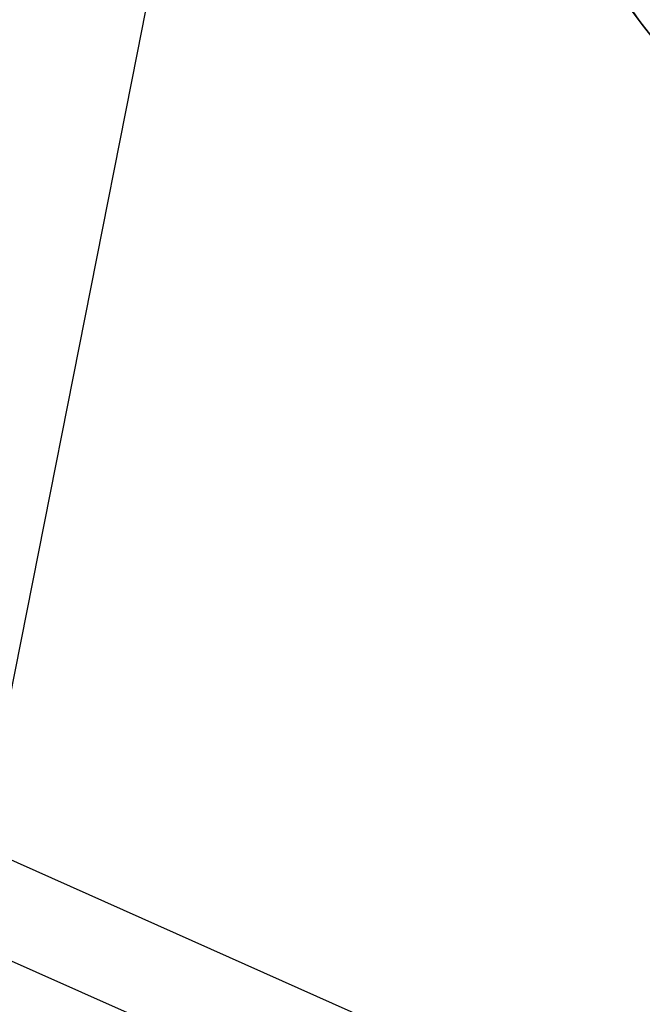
# Model space of a CAD drawing. Header units: metres. Extents: x 190798 to 192239, y 307689 to 310000.
# Tile 38 of 107: x 191269 to 191336, y 309334 to 309441. Entities that reach past the tile are written whole.
import ezdxf
from ezdxf.lldxf.tags import DXFTag

# ---------------------------------------------------------------- set-up
doc = ezdxf.new("R2010")
doc.units = ezdxf.units.M
doc.layers.add('PH-BEST-KADASTRALE-GRENS', color=150, linetype='KG-KADASTRAAL-SO')
doc.layers.add('PH-BEST-KANTVERHARDING', color=253, linetype='Continuous', lineweight=9)
doc.layers.add('PH-INM-RASTERHEKWERK HANDHaven', color=252, linetype='1-200 HEKWERK', lineweight=18)
doc.styles.add('ROMANS', font='romans.shx')
doc.styles.get("Standard").update_dxf_attribs({"font": 'arial.ttf'})
doc.linetypes.add('1-200 HEKWERK', pattern='A,1.5,-0.4,["X",ROMANS,S=0.24,R=0,X=-0.275,Y=-0.12],-0.05', length=1.95)
tags = doc.linetypes.add('KG-KADASTRAAL-SO', pattern='A,5.5,-2,["K",Standard,S=1.8,R=0,X=0,Y=-0.9],-2,5.5,-2,[5,NLCS.SHX,S=0.75,R=0,X=0,Y=0],-2', length=19).pattern_tags.tags
tags[6] = DXFTag(74, 10)

msp = doc.modelspace()

# ---------------------------------------------------------------- linework, layer by layer
at = {"layer": 'PH-BEST-KADASTRALE-GRENS', "ltscale": 0.2, "flags": 128}
for points in [[(191264.7, 309351.15), (191281.75, 309437.21), (191293.24, 309495.66)], [(191293.24, 309495.66), (191299.13, 309491.48), (191304.63, 309486.41), (191314.56, 309474.02), (191329.72, 309449.95), (191336.39, 309440.27), (191361.98, 309407.95), (191367.56, 309401.07), (191381.96, 309384.29), (191389.85, 309376.65), (191434.9, 309340.56), (191435.42, 309340.01)], [(191576.95, 309145.72), (191398.36, 309254.36), (191377.68, 309269.85), (191311.12, 309319.46), (191300.77, 309324.18), (191275.7, 309335.35), (191265.76, 309339.77), (191261.56, 309341.64), (191209.68, 309355.91), (191170.09, 309364.74)], [(191264.7, 309351.15), (191264.93, 309351.09), (191304.88, 309333.3), (191316.24, 309328.11), (191383.45, 309278.02), (191388.95, 309273.91)]]:
    msp.add_lwpolyline(points, dxfattribs=at)
at = {"layer": 'PH-BEST-KANTVERHARDING', "color": 8}
msp.add_lwpolyline([(191292.26, 309496.67), (191296.88, 309493.55), (191304.63, 309486.41), (191314.56, 309474.02), (191321.2, 309463.2), (191329.72, 309449.95), (191332.83, 309445.1), (191336.39, 309440.27), (191345.11, 309429.39), (191352.75, 309420.4), (191359.5, 309411.42), (191361.98, 309407.95)], dxfattribs=at)
at = {"layer": 'PH-INM-RASTERHEKWERK HANDHaven'}
msp.add_lwpolyline([(191435.08, 309339.26), (191426.75, 309346.82), (191418.76, 309353.73), (191411.23, 309360.12), (191401.94, 309367.4), (191387.44, 309378.71), (191383.62, 309382.38), (191376.64, 309389.86), (191369.21, 309399.03), (191361.57, 309408.91), (191354.01, 309418.34), (191344.61, 309429.91), (191336.49, 309440.26), (191331.71, 309446.53)], dxfattribs=at)

doc.saveas('drawing.dxf')
